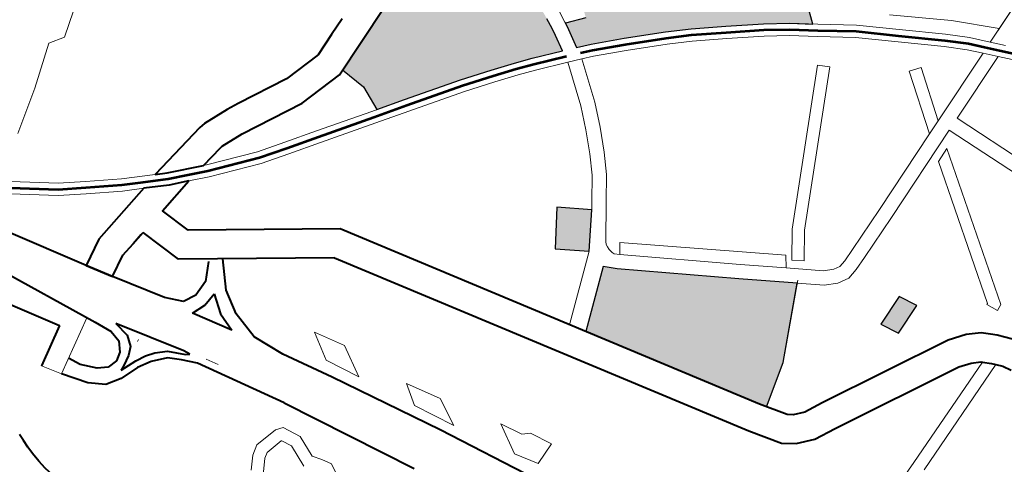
# Model space of a CAD drawing. Header units: metres. Extents: x 148691 to 149199, y 486355 to 486958.
# Tile 52 of 93: x 149108.46 to 149120.43, y 486528.66 to 486534.07. Entities that reach past the tile are written whole.
import ezdxf

# ---------------------------------------------------------------- set-up
doc = ezdxf.new("R2010")
doc.units = ezdxf.units.M
doc.header["$MEASUREMENT"] = 0
for name, color, linetype, lineweight in [('WVB-alg-onderhoek', 7, 'Continuous', 30), ('WVB-pen-brm-dik 018', 6, 'Continuous', 13), ('WVB-pen-brm-dik 050', 6, 'Continuous', 53), ('WVB-pen-dik 035', 1, 'Continuous', 40), ('WVB-raster-20%', 254, 'Continuous', 30), ('WVB-raster-60%', 253, 'Continuous', 30), ('WVB-tekst-dik 035', 1, 'Continuous', 40)]:
    doc.layers.add(name, color=color, linetype=linetype, lineweight=lineweight)
doc.styles.add('1 200   cursief   0.18', font='ITALICS.shx', dxfattribs={"height": 0.36})

# ---------------------------------------------------------------- blocks, each defined once
blk = doc.blocks.new('INZET')
at = {"layer": 'WVB-raster-20%', "ltscale": 0.5}
for points in [[(-0.139164, -0.100529), (-0.139645, -0.100498), (-0.139818, -0.100492), (-0.139698, -0.099992), (-0.140218, -0.099894), (-0.140477, -0.099906), (-0.140843, -0.099923), (-0.140809, -0.100222), (-0.141133, -0.100252), (-0.141211, -0.100263), (-0.141247, -0.099965), (-0.141552, -0.100008), (-0.141864, -0.100055), (-0.142177, -0.100107), (-0.142803, -0.100213), (-0.144317, -0.097436), (-0.146092, -0.094208), (-0.145877, -0.094339), (-0.145492, -0.094534), (-0.145213, -0.09463), (-0.144897, -0.094689), (-0.144565, -0.09472), (-0.144295, -0.094711), (-0.143999, -0.094649), (-0.143688, -0.094582), (-0.14351, -0.094567), (-0.143317, -0.094575), (-0.143125, -0.094599), (-0.142961, -0.094634), (-0.142813, -0.094683), (-0.142671, -0.094756), (-0.142484, -0.094866), (-0.142324, -0.094978), (-0.141674, -0.095535), (-0.14143, -0.095722), (-0.141237, -0.095851), (-0.141078, -0.095923), (-0.140919, -0.095976), (-0.140753, -0.096005), (-0.140584, -0.09601), (-0.140381, -0.096006), (-0.140236, -0.095996), (-0.140061, -0.095962), (-0.139872, -0.09589), (-0.139679, -0.095783), (-0.139421, -0.0956), (-0.13911, -0.095384), (-0.138926, -0.09529), (-0.138711, -0.095209), (-0.138511, -0.095144), (-0.1383, -0.095092), (-0.138015, -0.09506), (-0.137731, -0.095052), (-0.137497, -0.095072), (-0.136989, -0.095188), (-0.137267, -0.095672), (-0.137554, -0.096242), (-0.137927, -0.09708), (-0.138269, -0.097857), (-0.138492, -0.098443), (-0.138823, -0.099402), (-0.139074, -0.100179)], [(-0.135076, -0.103273), (-0.135952, -0.102768), (-0.1355, -0.102046), (-0.134637, -0.102571)]]:
    blk.add_hatch(color=256, dxfattribs=at).paths.add_polyline_path(points)
at = {"layer": 'WVB-raster-20%'}
blk.add_hatch(color=256, dxfattribs=at).paths.add_polyline_path([(-0.129755, -0.097132), (-0.130147, -0.09642), (-0.129756, -0.096146), (-0.129364, -0.096858)])
at = {"layer": 'WVB-raster-20%', "ltscale": 0.5, "extrusion": (0, 0, -1)}
for points in [[(0.132945, -0.103556), (0.129416, -0.100647), (0.129282, -0.10053), (0.130039, -0.099664), (0.13159, -0.09846), (0.132347, -0.099666), (0.133946, -0.102172), (0.134147, -0.102444)], [(0.141336, -0.105817), (0.140737, -0.105561), (0.140096, -0.105528), (0.139998, -0.104818), (0.139789, -0.103391), (0.139649, -0.102622), (0.139533, -0.10204), (0.13944, -0.101604), (0.139252, -0.100874), (0.139662, -0.100848), (0.139852, -0.100841), (0.140119, -0.100841), (0.140434, -0.100855), (0.140748, -0.100869), (0.141058, -0.100898), (0.141414, -0.100947), (0.14169, -0.10099), (0.141984, -0.101054), (0.142206, -0.101095), (0.142381, -0.10108), (0.14247, -0.10108), (0.142608, -0.101027), (0.142722, -0.10096), (0.142901, -0.101013), (0.143305, -0.101172), (0.143487, -0.101254), (0.142901, -0.102327), (0.143155, -0.102487)]]:
    blk.add_hatch(color=256, dxfattribs=at).paths.add_polyline_path(points)
at = {"layer": 'WVB-pen-brm-dik 018'}
for p, q in [((-0.137097, -0.086974), (-0.134585, -0.091574)), ((-0.134585, -0.091574), (-0.135807, -0.089337)), ((-0.133722, -0.09102), (-0.134188, -0.09157)), ((-0.134585, -0.091574), (-0.134342, -0.091288)), ((-0.133323, -0.093154), (-0.130194, -0.091424)), ((-0.130194, -0.091424), (-0.133323, -0.093154)), ((-0.134921, -0.091971), (-0.134585, -0.091574)), ((-0.134188, -0.09157), (-0.134431, -0.091856)), ((-0.134188, -0.09157), (-0.133323, -0.093154)), ((-0.133323, -0.093154), (-0.134188, -0.09157)), ((-0.134431, -0.091856), (-0.134684, -0.092155)), ((-0.134431, -0.091856), (-0.133485, -0.093588)), ((-0.133485, -0.093588), (-0.134431, -0.091856)), ((-0.133155, -0.093461), (-0.130026, -0.091731)), ((-0.130026, -0.091731), (-0.133155, -0.093461)), ((-0.135261, -0.092446), (-0.134921, -0.091971)), ((-0.134684, -0.092155), (-0.135014, -0.092616)), ((-0.135889, -0.093387), (-0.135261, -0.092446)), ((-0.135014, -0.092616), (-0.135639, -0.093554)), ((-0.134826, -0.09335), (-0.134879, -0.093646)), ((-0.134879, -0.093646), (-0.134826, -0.09335)), ((-0.133485, -0.093588), (-0.134826, -0.09335)), ((-0.134826, -0.09335), (-0.133485, -0.093588)), ((-0.13647, -0.09426), (-0.135889, -0.093387)), ((-0.135639, -0.093554), (-0.136214, -0.094416)), ((-0.1333, -0.093925), (-0.133485, -0.093588)), ((-0.133485, -0.093588), (-0.1333, -0.093925)), ((-0.131936, -0.095692), (-0.133155, -0.093461)), ((-0.134879, -0.093646), (-0.1333, -0.093925)), ((-0.1333, -0.093925), (-0.134879, -0.093646)), ((-0.13279, -0.093712), (-0.12882, -0.094328)), ((-0.132609, -0.094044), (-0.13279, -0.093712)), ((-0.12882, -0.094328), (-0.13279, -0.093712)), ((-0.13279, -0.093712), (-0.132609, -0.094044)), ((-0.1333, -0.093925), (-0.132244, -0.09586)), ((-0.132244, -0.09586), (-0.1333, -0.093925)), ((-0.128996, -0.094604), (-0.132609, -0.094044)), ((-0.132609, -0.094044), (-0.128996, -0.094604)), ((-0.136925, -0.095076), (-0.13647, -0.09426)), ((-0.136214, -0.094416), (-0.136663, -0.095224)), ((-0.128729, -0.094464), (-0.128979, -0.09463)), ((-0.128979, -0.09463), (-0.128729, -0.094464)), ((-0.12882, -0.094328), (-0.128729, -0.094464)), ((-0.128729, -0.094464), (-0.12882, -0.094328)), ((-0.128204, -0.094754), (-0.127944, -0.09447)), ((-0.128979, -0.09463), (-0.128996, -0.094604)), ((-0.128996, -0.094604), (-0.128979, -0.09463)), ((-0.128301, -0.094889), (-0.128204, -0.094754)), ((-0.128433, -0.095073), (-0.128301, -0.094889)), ((-0.12747, -0.094988), (-0.127588, -0.095118)), ((-0.12729, -0.094851), (-0.12747, -0.094988)), ((-0.137267, -0.095672), (-0.136925, -0.095076)), ((-0.136663, -0.095224), (-0.137002, -0.095815)), ((-0.128569, -0.095411), (-0.128433, -0.095073)), ((-0.127659, -0.095196), (-0.12779, -0.095378)), ((-0.127588, -0.095118), (-0.127659, -0.095196)), ((-0.126136, -0.097853), (-0.127588, -0.095118)), ((-0.127588, -0.095118), (-0.126136, -0.097853)), ((-0.136051, -0.095548), (-0.135872, -0.095307)), ((-0.135872, -0.095307), (-0.136051, -0.095548)), ((-0.135872, -0.095307), (-0.132644, -0.097706)), ((-0.132644, -0.097706), (-0.135872, -0.095307)), ((-0.128654, -0.095864), (-0.128569, -0.095411)), ((-0.127815, -0.095412), (-0.127898, -0.095634)), ((-0.12779, -0.095378), (-0.127815, -0.095412)), ((-0.12779, -0.095378), (-0.126403, -0.097991)), ((-0.126403, -0.097991), (-0.12779, -0.095378)), ((-0.137554, -0.096242), (-0.137267, -0.095672)), ((-0.132806, -0.097959), (-0.136051, -0.095548)), ((-0.136051, -0.095548), (-0.132806, -0.097959)), ((-0.131376, -0.096726), (-0.131936, -0.095692)), ((-0.127898, -0.095634), (-0.127956, -0.095937)), ((-0.137002, -0.095815), (-0.137283, -0.09637)), ((-0.132244, -0.09586), (-0.131685, -0.09689)), ((-0.131685, -0.09689), (-0.132244, -0.09586)), ((-0.128729, -0.099288), (-0.128654, -0.095864)), ((-0.127956, -0.095937), (-0.128029, -0.099296)), ((-0.130147, -0.09642), (-0.129756, -0.096146)), ((-0.129756, -0.096146), (-0.129364, -0.096858)), ((-0.137927, -0.09708), (-0.137554, -0.096242)), ((-0.137283, -0.09637), (-0.137652, -0.097202)), ((-0.129755, -0.097132), (-0.130147, -0.09642)), ((-0.131685, -0.09689), (-0.131531, -0.097184)), ((-0.131531, -0.097184), (-0.131685, -0.09689)), ((-0.131213, -0.097037), (-0.131376, -0.096726)), ((-0.129364, -0.096858), (-0.129755, -0.097132)), ((-0.138269, -0.097857), (-0.137927, -0.09708)), ((-0.131531, -0.097184), (-0.131463, -0.097355)), ((-0.131463, -0.097355), (-0.131531, -0.097184)), ((-0.131108, -0.097298), (-0.131213, -0.097037)), ((-0.137652, -0.097202), (-0.137992, -0.097971)), ((-0.131463, -0.097355), (-0.131473, -0.09752)), ((-0.131473, -0.09752), (-0.131463, -0.097355)), ((-0.131127, -0.097593), (-0.131108, -0.097298)), ((-0.131473, -0.09752), (-0.131558, -0.097753)), ((-0.131558, -0.097753), (-0.131473, -0.09752)), ((-0.131243, -0.097908), (-0.131127, -0.097593)), ((-0.138492, -0.098443), (-0.138269, -0.097857)), ((-0.132644, -0.097706), (-0.131988, -0.098061)), ((-0.131988, -0.098061), (-0.132644, -0.097706)), ((-0.131558, -0.097753), (-0.132045, -0.098528)), ((-0.132045, -0.098528), (-0.131558, -0.097753)), ((-0.137992, -0.097971), (-0.13821, -0.098545)), ((-0.132148, -0.098316), (-0.132806, -0.097959)), ((-0.132806, -0.097959), (-0.132148, -0.098316)), ((-0.132347, -0.099666), (-0.131243, -0.097908)), ((-0.131988, -0.098061), (-0.132148, -0.098316)), ((-0.132148, -0.098316), (-0.131988, -0.098061)), ((-0.126403, -0.097991), (-0.126151, -0.098485)), ((-0.126151, -0.098485), (-0.126403, -0.097991)), ((-0.138823, -0.099402), (-0.138492, -0.098443)), ((-0.13821, -0.098545), (-0.138538, -0.099497)), ((-0.132317, -0.098388), (-0.13448, -0.101812)), ((-0.13448, -0.101812), (-0.132317, -0.098388)), ((-0.132643, -0.099479), (-0.132045, -0.098528)), ((-0.132045, -0.098528), (-0.132643, -0.099479)), ((-0.132045, -0.098528), (-0.132317, -0.098388)), ((-0.132317, -0.098388), (-0.132045, -0.098528)), ((-0.128729, -0.099762), (-0.128729, -0.099288)), ((-0.128029, -0.099296), (-0.128029, -0.099854)), ((-0.139074, -0.100179), (-0.138823, -0.099402)), ((-0.138538, -0.099497), (-0.138786, -0.100262)), ((-0.134216, -0.101949), (-0.132643, -0.099479)), ((-0.132643, -0.099479), (-0.134216, -0.101949)), ((-0.133946, -0.102172), (-0.132347, -0.099666)), ((-0.128804, -0.100045), (-0.128729, -0.099762)), ((-0.139698, -0.099992), (-0.139818, -0.100492)), ((-0.139818, -0.100492), (-0.139698, -0.099992)), ((-0.128876, -0.100175), (-0.128804, -0.100045)), ((-0.128029, -0.099854), (-0.12815, -0.100309)), ((-0.139164, -0.100529), (-0.139074, -0.100179)), ((-0.138786, -0.100262), (-0.138859, -0.100548)), ((-0.129416, -0.100647), (-0.128876, -0.100175)), ((-0.140127, -0.100491), (-0.139845, -0.100491)), ((-0.139845, -0.100491), (-0.139818, -0.100492)), ((-0.139818, -0.100492), (-0.139645, -0.100498)), ((-0.139645, -0.100498), (-0.139164, -0.100529)), ((-0.12815, -0.100309), (-0.128323, -0.100621)), ((-0.138859, -0.100548), (-0.138946, -0.100887)), ((-0.137782, -0.100756), (-0.138859, -0.100548)), ((-0.138859, -0.100548), (-0.137782, -0.100756)), ((-0.137182, -0.100929), (-0.137782, -0.100756)), ((-0.137782, -0.100756), (-0.137182, -0.100929)), ((-0.135137, -0.105362), (-0.129416, -0.100647)), ((-0.128323, -0.100621), (-0.128963, -0.101181)), ((-0.139852, -0.100841), (-0.140119, -0.100841)), ((-0.139662, -0.100848), (-0.139852, -0.100841)), ((-0.139252, -0.100874), (-0.139662, -0.100848)), ((-0.13944, -0.101604), (-0.139252, -0.100874)), ((-0.138946, -0.100887), (-0.139148, -0.101673)), ((-0.138946, -0.100887), (-0.137863, -0.101097)), ((-0.137863, -0.101097), (-0.138946, -0.100887)), ((-0.136604, -0.101128), (-0.137182, -0.100929)), ((-0.137182, -0.100929), (-0.136604, -0.101128)), ((-0.137863, -0.101097), (-0.137287, -0.101263)), ((-0.137287, -0.101263), (-0.137863, -0.101097)), ((-0.136091, -0.101329), (-0.136604, -0.101128)), ((-0.136604, -0.101128), (-0.136091, -0.101329)), ((-0.128963, -0.101181), (-0.134692, -0.105902)), ((-0.137287, -0.101263), (-0.136725, -0.101456)), ((-0.136725, -0.101456), (-0.137287, -0.101263)), ((-0.136725, -0.101456), (-0.136239, -0.101647)), ((-0.136239, -0.101647), (-0.136725, -0.101456)), ((-0.135503, -0.101646), (-0.136091, -0.101329)), ((-0.136091, -0.101329), (-0.135503, -0.101646)), ((-0.139533, -0.10204), (-0.13944, -0.101604)), ((-0.139148, -0.101673), (-0.139239, -0.102101)), ((-0.136239, -0.101647), (-0.135669, -0.101954)), ((-0.135669, -0.101954), (-0.136239, -0.101647)), ((-0.134655, -0.102105), (-0.135503, -0.101646)), ((-0.135503, -0.101646), (-0.134655, -0.102105)), ((-0.135669, -0.101954), (-0.1355, -0.102046)), ((-0.1355, -0.102046), (-0.135669, -0.101954)), ((-0.13448, -0.101812), (-0.134216, -0.101949)), ((-0.134216, -0.101949), (-0.13448, -0.101812)), ((-0.134216, -0.101949), (-0.1343, -0.102062)), ((-0.1343, -0.102062), (-0.134216, -0.101949)), ((-0.139649, -0.102622), (-0.139533, -0.10204)), ((-0.139239, -0.102101), (-0.139355, -0.102678)), ((-0.135952, -0.102768), (-0.1355, -0.102046)), ((-0.1355, -0.102046), (-0.134637, -0.102571)), ((-0.134589, -0.102133), (-0.134655, -0.102105)), ((-0.134655, -0.102105), (-0.134589, -0.102133)), ((-0.134524, -0.102133), (-0.134589, -0.102133)), ((-0.134589, -0.102133), (-0.134524, -0.102133)), ((-0.134445, -0.102126), (-0.134524, -0.102133)), ((-0.134524, -0.102133), (-0.134445, -0.102126)), ((-0.134352, -0.102095), (-0.134445, -0.102126)), ((-0.134445, -0.102126), (-0.134352, -0.102095)), ((-0.1343, -0.102062), (-0.134352, -0.102095)), ((-0.134352, -0.102095), (-0.1343, -0.102062)), ((-0.134147, -0.102444), (-0.133946, -0.102172)), ((-0.143155, -0.102487), (-0.141268, -0.105941)), ((-0.139789, -0.103391), (-0.139649, -0.102622)), ((-0.139355, -0.102678), (-0.139493, -0.10344)), ((-0.134637, -0.102571), (-0.135076, -0.103273)), ((-0.135076, -0.103273), (-0.135952, -0.102768)), ((-0.139998, -0.104818), (-0.139789, -0.103391)), ((-0.139493, -0.10344), (-0.139701, -0.10486)), ((-0.140114, -0.105658), (-0.139998, -0.104818)), ((-0.139701, -0.10486), (-0.139817, -0.105701)), ((-0.142225, -0.10565), (-0.142446, -0.105246)), ((-0.141939, -0.106173), (-0.142225, -0.10565)), ((-0.140322, -0.107069), (-0.140114, -0.105658)), ((-0.139817, -0.105701), (-0.140025, -0.107112)), ((-0.131386, -0.105902), (-0.130921, -0.105572)), ((-0.130921, -0.105572), (-0.131386, -0.105902)), ((-0.130921, -0.105572), (-0.130648, -0.106083)), ((-0.130648, -0.106083), (-0.130921, -0.105572)), ((-0.141268, -0.105941), (-0.14108, -0.107066)), ((-0.131465, -0.106095), (-0.131386, -0.105902)), ((-0.131386, -0.105902), (-0.131465, -0.106095)), ((-0.14178, -0.10712), (-0.141939, -0.106173)), ((-0.131931, -0.106435), (-0.131465, -0.106095)), ((-0.131465, -0.106095), (-0.131931, -0.106435)), ((-0.130648, -0.106083), (-0.131125, -0.106481)), ((-0.131125, -0.106481), (-0.130648, -0.106083)), ((-0.132485, -0.107808), (-0.130337, -0.106308)), ((-0.131125, -0.106481), (-0.131931, -0.106435)), ((-0.131931, -0.106435), (-0.131125, -0.106481)), ((-0.141795, -0.108441), (-0.14178, -0.10712)), ((-0.14108, -0.107066), (-0.1411, -0.108701)), ((-0.140438, -0.107881), (-0.140322, -0.107069)), ((-0.140025, -0.107112), (-0.140141, -0.107924)), ((-0.13316, -0.107447), (-0.133868, -0.108006)), ((-0.13316, -0.107447), (-0.133868, -0.108006)), ((-0.133297, -0.108081), (-0.132426, -0.107459)), ((-0.133297, -0.108081), (-0.132426, -0.107459)), ((-0.132426, -0.107459), (-0.13316, -0.107447)), ((-0.132426, -0.107459), (-0.13316, -0.107447)), ((-0.14054, -0.108572), (-0.140438, -0.107881)), ((-0.140141, -0.107924), (-0.140245, -0.108629)), ((-0.134845, -0.109531), (-0.132485, -0.107808)), ((-0.133868, -0.108006), (-0.133297, -0.108081)), ((-0.133868, -0.108006), (-0.133297, -0.108081)), ((-0.141799, -0.108746), (-0.141795, -0.108441)), ((-0.140839, -0.10982), (-0.14054, -0.108572)), ((-0.140245, -0.108629), (-0.140549, -0.109897)), ((-0.141756, -0.109396), (-0.141799, -0.108746)), ((-0.1411, -0.108701), (-0.141062, -0.109276)), ((-0.136015, -0.109401), (-0.135381, -0.108903)), ((-0.135381, -0.108903), (-0.136015, -0.109401)), ((-0.135381, -0.108903), (-0.134548, -0.108953)), ((-0.134548, -0.108953), (-0.135381, -0.108903)), ((-0.134548, -0.108953), (-0.135281, -0.109463)), ((-0.135281, -0.109463), (-0.134548, -0.108953)), ((-0.141717, -0.109536), (-0.141756, -0.109396)), ((-0.141062, -0.109276), (-0.141047, -0.109329)), ((-0.141047, -0.109329), (-0.14086, -0.10989)), ((-0.141216, -0.111032), (-0.141717, -0.109536)), ((-0.135281, -0.109463), (-0.136015, -0.109401)), ((-0.136015, -0.109401), (-0.135281, -0.109463)), ((-0.135901, -0.110326), (-0.134845, -0.109531)), ((-0.14086, -0.10989), (-0.140839, -0.10982)), ((-0.140549, -0.109897), (-0.140691, -0.110381)), ((-0.145195, -0.111424), (-0.14642, -0.110142)), ((-0.14642, -0.110142), (-0.145195, -0.111424)), ((-0.140691, -0.110381), (-0.140347, -0.111299)), ((-0.133193, -0.110689), (-0.132991, -0.110527)), ((-0.132991, -0.110527), (-0.133193, -0.110689)), ((-0.132991, -0.110527), (-0.132242, -0.110546)), ((-0.132242, -0.110546), (-0.132991, -0.110527)), ((-0.133374, -0.110858), (-0.133193, -0.110689)), ((-0.133193, -0.110689), (-0.133374, -0.110858)), ((-0.141505, -0.11181), (-0.141216, -0.111032)), ((-0.134314, -0.111155), (-0.133929, -0.110888)), ((-0.133929, -0.110888), (-0.134314, -0.111155)), ((-0.133929, -0.110888), (-0.133374, -0.110858)), ((-0.133374, -0.110858), (-0.133929, -0.110888)), ((-0.134357, -0.111344), (-0.134314, -0.111155)), ((-0.134314, -0.111155), (-0.134357, -0.111344)), ((-0.133827, -0.111183), (-0.134047, -0.111335)), ((-0.133827, -0.111183), (-0.134047, -0.111335)), ((-0.13325, -0.111151), (-0.133827, -0.111183)), ((-0.13325, -0.111151), (-0.133827, -0.111183)), ((-0.145246, -0.111833), (-0.145195, -0.111424)), ((-0.145195, -0.111424), (-0.145246, -0.111833)), ((-0.141045, -0.111433), (-0.141226, -0.111922)), ((-0.140465, -0.112982), (-0.141045, -0.111433)), ((-0.134242, -0.111919), (-0.134357, -0.111344)), ((-0.134357, -0.111344), (-0.134242, -0.111919)), ((-0.134047, -0.111335), (-0.13405, -0.111348)), ((-0.134047, -0.111335), (-0.13405, -0.111348)), ((-0.13405, -0.111348), (-0.133964, -0.111782)), ((-0.13405, -0.111348), (-0.133964, -0.111782)), ((-0.133964, -0.111782), (-0.133863, -0.111898)), ((-0.133964, -0.111782), (-0.133863, -0.111898)), ((-0.144439, -0.112641), (-0.145246, -0.111833)), ((-0.145246, -0.111833), (-0.144439, -0.112641)), ((-0.141856, -0.112611), (-0.141505, -0.11181)), ((-0.141226, -0.111922), (-0.141582, -0.112733)), ((-0.136412, -0.111836), (-0.136664, -0.112031)), ((-0.134064, -0.112124), (-0.134242, -0.111919)), ((-0.134242, -0.111919), (-0.134064, -0.112124)), ((-0.133863, -0.111898), (-0.133588, -0.112084)), ((-0.133863, -0.111898), (-0.133588, -0.112084)), ((-0.133764, -0.112327), (-0.134064, -0.112124)), ((-0.134064, -0.112124), (-0.133764, -0.112327)), ((-0.139973, -0.112298), (-0.139843, -0.112645)), ((-0.143651, -0.113521), (-0.144439, -0.112641)), ((-0.144439, -0.112641), (-0.143651, -0.113521)), ((-0.14213, -0.113221), (-0.141856, -0.112611)), ((-0.141582, -0.112733), (-0.141862, -0.113357)), ((-0.139843, -0.112645), (-0.1395, -0.11311)), ((-0.140044, -0.113552), (-0.140465, -0.112982)), ((-0.1427, -0.114217), (-0.14213, -0.113221)), ((-0.141862, -0.113357), (-0.14244, -0.114367)), ((-0.137819, -0.113311), (-0.137851, -0.113267)), ((-0.141682, -0.114881), (-0.140044, -0.113552)), ((-0.139048, -0.114804), (-0.14025, -0.115779)), ((-0.138387, -0.115649), (-0.139048, -0.114804)), ((-0.137988, -0.115312), (-0.138387, -0.115649)), ((-0.136599, -0.11684), (-0.136362, -0.116789)), ((-0.136362, -0.116789), (-0.136142, -0.116731)), ((-0.137158, -0.116902), (-0.136984, -0.11689)), ((-0.136984, -0.11689), (-0.136792, -0.11687)), ((-0.136792, -0.11687), (-0.136599, -0.11684))]:
    blk.add_line(p, q, dxfattribs=at)
at = {"layer": 'WVB-pen-brm-dik 018', "ltscale": 0.5}
for p, q in [((-0.135491, -0.092166), (-0.134774, -0.091227)), ((-0.136318, -0.093435), (-0.135491, -0.092166)), ((-0.137497, -0.095072), (-0.136989, -0.095188)), ((-0.131649, -0.098414), (-0.130039, -0.099664)), ((-0.130039, -0.099664), (-0.129282, -0.10053)), ((-0.134147, -0.102444), (-0.132945, -0.103556)), ((-0.134637, -0.102571), (-0.133277, -0.103829)), ((-0.141336, -0.105817), (-0.140737, -0.105561)), ((-0.140737, -0.105561), (-0.140096, -0.105528)), ((-0.137988, -0.115312), (-0.138907, -0.114128))]:
    blk.add_line(p, q, dxfattribs=at)
at = {"layer": 'WVB-pen-brm-dik 050'}
blk.add_line((-0.134545, -0.091759), (-0.134302, -0.091473), dxfattribs=at)
at = {"layer": 'WVB-pen-brm-dik 050', "flags": 128}
for points in [[(-0.134302, -0.091473), (-0.133836, -0.090922), (-0.133256, -0.09025), (-0.132633, -0.089621), (-0.131694, -0.088722), (-0.130623, -0.087779), (-0.130206, -0.087449), (-0.12906, -0.086581), (-0.127214, -0.085169), (-0.126686, -0.084772)], [(-0.139004, -0.100511), (-0.13893, -0.10022), (-0.13868, -0.099449), (-0.138351, -0.098494), (-0.138131, -0.097914), (-0.137789, -0.097141), (-0.137419, -0.096306), (-0.137134, -0.095743), (-0.136794, -0.09515), (-0.136342, -0.094338), (-0.135764, -0.093471), (-0.135138, -0.092531), (-0.134803, -0.092063), (-0.134545, -0.091759)], [(-0.140835, -0.110339), (-0.140694, -0.109859), (-0.140393, -0.1086), (-0.14029, -0.107903), (-0.140174, -0.107091), (-0.139965, -0.10568), (-0.13985, -0.104839), (-0.139641, -0.103416), (-0.139502, -0.10265), (-0.139386, -0.10207), (-0.139294, -0.101638), (-0.139091, -0.10085)], [(-0.141185, -0.111381), (-0.140972, -0.110807), (-0.140835, -0.110339)], [(-0.144495, -0.117003), (-0.144238, -0.116729), (-0.143439, -0.115675), (-0.142958, -0.114956), (-0.14257, -0.114292), (-0.141996, -0.113289), (-0.141719, -0.112672), (-0.141365, -0.111866), (-0.141185, -0.111381)]]:
    blk.add_lwpolyline(points, dxfattribs=at)
at = {"layer": 'WVB-pen-dik 035'}
for p, q in [((-0.127944, -0.09447), (-0.128204, -0.094754)), ((-0.128204, -0.094754), (-0.128301, -0.094889)), ((-0.128301, -0.094889), (-0.128433, -0.095073)), ((-0.127588, -0.095118), (-0.12747, -0.094988)), ((-0.12747, -0.094988), (-0.12729, -0.094851)), ((-0.128433, -0.095073), (-0.128569, -0.095411)), ((-0.12779, -0.095378), (-0.127659, -0.095196)), ((-0.127659, -0.095196), (-0.127588, -0.095118)), ((-0.128569, -0.095411), (-0.128654, -0.095864)), ((-0.127898, -0.095634), (-0.127815, -0.095412)), ((-0.127815, -0.095412), (-0.12779, -0.095378)), ((-0.127956, -0.095937), (-0.127898, -0.095634)), ((-0.128654, -0.095864), (-0.128729, -0.099288)), ((-0.128029, -0.099296), (-0.127956, -0.095937)), ((-0.128729, -0.099288), (-0.128729, -0.099762)), ((-0.128029, -0.099854), (-0.128029, -0.099296)), ((-0.128729, -0.099762), (-0.128804, -0.100045)), ((-0.128804, -0.100045), (-0.128876, -0.100175)), ((-0.12815, -0.100309), (-0.128029, -0.099854)), ((-0.128876, -0.100175), (-0.129416, -0.100647)), ((-0.128323, -0.100621), (-0.12815, -0.100309)), ((-0.129416, -0.100647), (-0.137942, -0.107673)), ((-0.128963, -0.101181), (-0.128323, -0.100621)), ((-0.137386, -0.108122), (-0.128963, -0.101181)), ((-0.140691, -0.110381), (-0.14083, -0.110854)), ((-0.140351, -0.11129), (-0.140691, -0.110381)), ((-0.14083, -0.110854), (-0.141045, -0.111433)), ((-0.141045, -0.111433), (-0.140465, -0.112982)), ((-0.139973, -0.112298), (-0.140105, -0.111947)), ((-0.139843, -0.112645), (-0.139973, -0.112298)), ((-0.1395, -0.11311), (-0.139843, -0.112645)), ((-0.140465, -0.112982), (-0.140044, -0.113552)), ((-0.140044, -0.113552), (-0.1395, -0.11311))]:
    blk.add_line(p, q, dxfattribs=at)
at = {"layer": 'WVB-pen-dik 035', "ltscale": 0.5}
for p, q in [((-0.137942, -0.107673), (-0.139639, -0.110959)), ((-0.137386, -0.108122), (-0.139127, -0.111494)), ((-0.13484, -0.110855), (-0.131948, -0.108805)), ((-0.135901, -0.110326), (-0.136595, -0.11075)), ((-0.137918, -0.110824), (-0.138632, -0.110535)), ((-0.137297, -0.110876), (-0.137918, -0.110824)), ((-0.136595, -0.11075), (-0.137297, -0.110876)), ((-0.139639, -0.110959), (-0.140351, -0.11129)), ((-0.138735, -0.110878), (-0.138345, -0.111168)), ((-0.13484, -0.110855), (-0.136678, -0.112266)), ((-0.138345, -0.111168), (-0.138156, -0.11153)), ((-0.137981, -0.11112), (-0.137474, -0.111212)), ((-0.137837, -0.111454), (-0.137981, -0.11112)), ((-0.136996, -0.111155), (-0.137805, -0.111804)), ((-0.137474, -0.111212), (-0.136996, -0.111155)), ((-0.139127, -0.111494), (-0.140105, -0.111947)), ((-0.138156, -0.11153), (-0.138162, -0.111863)), ((-0.137805, -0.111804), (-0.137837, -0.111454)), ((-0.138162, -0.111863), (-0.138459, -0.112227)), ((-0.138459, -0.112227), (-0.1395, -0.11311)), ((-0.136678, -0.112266), (-0.13693, -0.112575)), ((-0.137095, -0.112423), (-0.138453, -0.113572)), ((-0.137269, -0.112774), (-0.136998, -0.112421)), ((-0.136954, -0.112329), (-0.137095, -0.112423)), ((-0.136998, -0.112421), (-0.136954, -0.112329)), ((-0.13693, -0.112575), (-0.137132, -0.11285)), ((-0.137378, -0.113069), (-0.137269, -0.112774)), ((-0.137132, -0.11285), (-0.137234, -0.113242)), ((-0.137419, -0.113301), (-0.137378, -0.113069)), ((-0.138453, -0.113572), (-0.138075, -0.113456)), ((-0.138075, -0.113456), (-0.137797, -0.113519)), ((-0.137425, -0.113565), (-0.137419, -0.113301)), ((-0.137234, -0.113242), (-0.13726, -0.113608)), ((-0.138331, -0.113761), (-0.138045, -0.113704)), ((-0.138045, -0.113704), (-0.13779, -0.11381)), ((-0.137797, -0.113519), (-0.137617, -0.113661)), ((-0.137617, -0.113661), (-0.137456, -0.113878)), ((-0.137391, -0.113984), (-0.137425, -0.113565)), ((-0.13726, -0.113608), (-0.137211, -0.114084)), ((-0.138715, -0.114003), (-0.138331, -0.113761)), ((-0.13779, -0.11381), (-0.137647, -0.11398)), ((-0.137456, -0.113878), (-0.137391, -0.113984)), ((-0.141109, -0.115575), (-0.138715, -0.114003)), ((-0.137647, -0.11398), (-0.137599, -0.114233)), ((-0.137211, -0.114084), (-0.137256, -0.114483)), ((-0.137599, -0.114233), (-0.137705, -0.114479)), ((-0.137705, -0.114479), (-0.137978, -0.114805)), ((-0.137256, -0.114483), (-0.137496, -0.114848)), ((-0.137978, -0.114805), (-0.138245, -0.11498)), ((-0.137496, -0.114848), (-0.137988, -0.115312))]:
    blk.add_line(p, q, dxfattribs=at)
at = {"layer": 'WVB-pen-dik 035', "flags": 128}
for points in [[(-0.141268, -0.105941), (-0.143155, -0.102487)], [(-0.125714, -0.103257), (-0.126814, -0.103964), (-0.128278, -0.10492), (-0.130337, -0.106308), (-0.132485, -0.107808), (-0.134845, -0.109531), (-0.135901, -0.110326)], [(-0.142446, -0.105246), (-0.142225, -0.10565)], [(-0.142225, -0.10565), (-0.141939, -0.106173)], [(-0.14108, -0.107066), (-0.141268, -0.105941)], [(-0.141939, -0.106173), (-0.14178, -0.10712)], [(-0.14178, -0.10712), (-0.141795, -0.108441)], [(-0.1411, -0.108701), (-0.14108, -0.107066)], [(-0.141795, -0.108441), (-0.141799, -0.108746)], [(-0.141799, -0.108746), (-0.141756, -0.109396), (-0.141717, -0.109536), (-0.141216, -0.111032)], [(-0.14086, -0.10989), (-0.141047, -0.109329), (-0.141062, -0.109276), (-0.1411, -0.108701)], [(-0.141216, -0.111032), (-0.141114, -0.11076), (-0.14086, -0.10989)], [(-0.140079, -0.112017), (-0.139973, -0.112298)], [(-0.1395, -0.11311), (-0.140044, -0.113552)], [(-0.140044, -0.113552), (-0.141682, -0.114881), (-0.143617, -0.116472), (-0.144386, -0.117106)], [(-0.129016, -0.113607), (-0.129397, -0.113735), (-0.129725, -0.113855), (-0.130078, -0.113996), (-0.130377, -0.11412), (-0.130733, -0.114273), (-0.132212, -0.114962), (-0.133462, -0.115541), (-0.134732, -0.116141), (-0.135296, -0.116399), (-0.13566, -0.116562), (-0.135903, -0.116652), (-0.136142, -0.116731), (-0.136362, -0.116789), (-0.136599, -0.11684), (-0.136792, -0.11687), (-0.136984, -0.11689), (-0.137158, -0.116902)], [(-0.14025, -0.115779), (-0.139048, -0.114804)], [(-0.139048, -0.114804), (-0.138387, -0.115649)]]:
    blk.add_lwpolyline(points, dxfattribs=at)
at = {"layer": 'WVB-raster-20%', "ltscale": 0.5, "flags": 128}
for points in [[(-0.139698, -0.099992), (-0.139818, -0.100492), (-0.139645, -0.100498), (-0.139164, -0.100529), (-0.139074, -0.100179), (-0.138823, -0.099402), (-0.138492, -0.098443), (-0.138269, -0.097857), (-0.137927, -0.09708), (-0.137554, -0.096242), (-0.137267, -0.095672), (-0.136989, -0.095188), (-0.137497, -0.095072)], [(-0.143155, -0.102487), (-0.141336, -0.105817), (-0.140737, -0.105561), (-0.140096, -0.105528), (-0.139998, -0.104818), (-0.139789, -0.103391), (-0.139649, -0.102622), (-0.139533, -0.10204), (-0.13944, -0.101604), (-0.139252, -0.100874), (-0.139662, -0.100848), (-0.139852, -0.100841), (-0.140119, -0.100841)]]:
    blk.add_lwpolyline(points, dxfattribs=at)
at = {"layer": 'WVB-raster-20%', "flags": 128}
blk.add_lwpolyline([(-0.129364, -0.096858), (-0.129756, -0.096146), (-0.130147, -0.09642), (-0.129755, -0.097132)], close=True, dxfattribs=at)
at = {"layer": 'WVB-raster-20%', "ltscale": 0.5, "flags": 128}
for points in [[(-0.132347, -0.099666), (-0.133946, -0.102172), (-0.134147, -0.102444), (-0.132945, -0.103556), (-0.129416, -0.100647), (-0.129282, -0.10053), (-0.130039, -0.099664), (-0.13159, -0.09846)], [(-0.134637, -0.102571), (-0.1355, -0.102046), (-0.135952, -0.102768), (-0.135076, -0.103273)]]:
    blk.add_lwpolyline(points, close=True, dxfattribs=at)
at = {"layer": 'WVB-tekst-dik 035', "style": '1 200   cursief   0.18'}
blk.add_text('ALMERE-POORT', height=0.0024, dxfattribs=at).set_placement((-0.149695, -0.090514))

msp = doc.modelspace()

# ---------------------------------------------------------------- linework, layer by layer
at = {"layer": 'WVB-alg-onderhoek', "lineweight": 40, "ltscale": 500}
msp.add_3dface([(148700.488, 486813.029), (148938.261, 486361.848), (149192.16, 486495.653), (148954.388, 486946.834)], dxfattribs=at)

# ---------------------------------------------------------------- block references
at = {"layer": 'WVB-raster-60%', "xscale": 500, "yscale": 500, "zscale": 500, "rotation": 297.8247840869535}
msp.add_blockref('INZET', (149192.16, 486495.653), dxfattribs=at)

doc.saveas('drawing.dxf')
